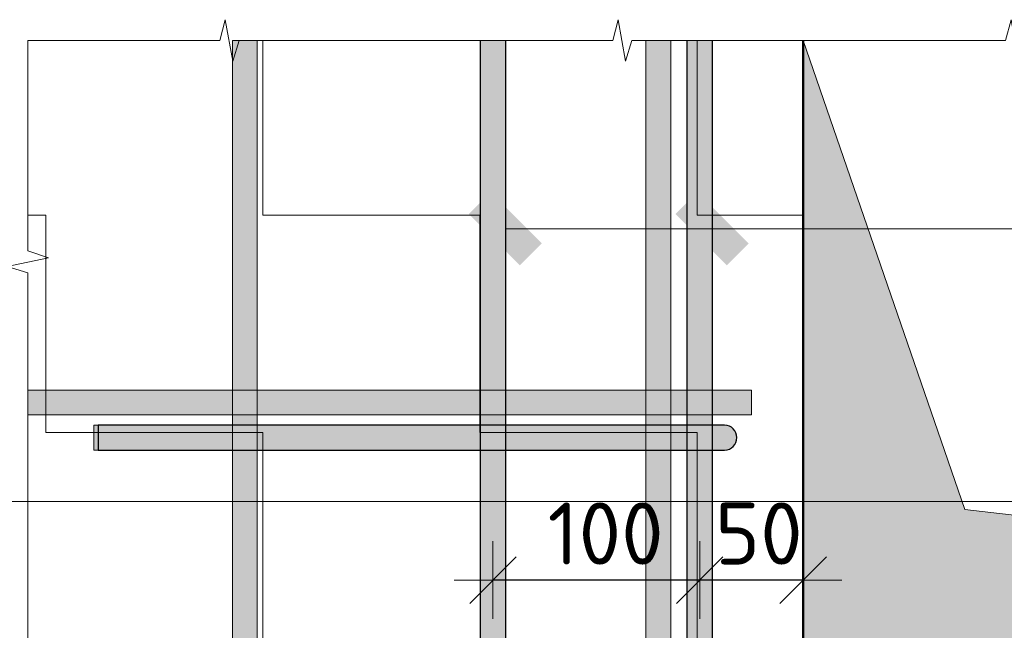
# Model space of a CAD drawing. Header units: metres. Extents: x -38 to 97, y -15 to 21.
# Tile 226 of 256: x 73.802 to 74.279, y 8.409 to 8.705. Entities that reach past the tile are written whole.
import ezdxf

# ---------------------------------------------------------------- set-up
doc = ezdxf.new("R2010")
doc.units = ezdxf.units.M
doc.header["$PDMODE"] = 65
for name, color, linetype in [('XR$3$_3898', 7, 'Continuous'), ('XR$4$_3898', 7, 'Continuous'), ('XR$5$_3898', 7, 'Continuous')]:
    doc.layers.add(name, color=color, linetype=linetype)
for name, color, linetype, lineweight in [('XR$3$Размерная линия_ общее', 7, 'Continuous', 13), ('XR$4$Размерная линия_ общее', 7, 'Continuous', 13), ('XR$5$Размерная линия_ общее', 7, 'Continuous', 13), ('XR$6$Текст_ примечание', 7, 'Continuous', 13)]:
    doc.layers.add(name, color=color, linetype=linetype, lineweight=lineweight)
doc.styles.add('ISOCPEUR', font='txt')
doc.dimstyles.new('DIMSTYLE_19', dxfattribs={"dimtxt": 0.03, "dimasz": 0.0375, "dimexe": 0, "dimexo": 1e-06, "dimgap": 0.015, "dimtad": 2, "dimdec": 0, "dimlfac": 1000, "dimrnd": 1, "dimzin": 12, "dimdsep": 46, "dimtxsty": 'ISOCPEUR', "dimblk1": 'ALL_ML_STRICH', "dimblk2": 'ALL_ML_STRICH', "dimsah": 1, "dimcen": 0, "dimse1": 1, "dimse2": 1, "dimclrd": 7, "dimclre": 256, "dimclrt": 7, "dimadec": 0, "dimazin": 0, "dimtfac": 1, "dimtdec": 0, "dimtix": 1, "dimtmove": 2, "dimatfit": 3, "dimfxl": 0, "dimtvp": 1.2, "dimtzin": 0, "dimlwd": 0, "dimlwe": -3, "dimarcsym": 0})
doc.dimstyles.new('DIMSTYLE_20', dxfattribs={"dimtxt": 0.03, "dimasz": 0.0375, "dimexe": 0, "dimexo": 1e-06, "dimgap": 0.015, "dimtad": 2, "dimdec": 0, "dimlfac": 1000, "dimrnd": 1, "dimzin": 12, "dimdsep": 46, "dimtxsty": 'ISOCPEUR', "dimblk1": 'ALL_ML_STRICH', "dimblk2": 'ALL_ML_STRICH', "dimsah": 1, "dimcen": 0, "dimse1": 1, "dimse2": 1, "dimclrd": 7, "dimclre": 256, "dimclrt": 7, "dimadec": 0, "dimazin": 0, "dimtfac": 1, "dimtdec": 0, "dimtix": 1, "dimtmove": 2, "dimatfit": 3, "dimfxl": 0, "dimtzin": 0, "dimlwd": 0, "dimlwe": -3, "dimarcsym": 0})
pattern_1 = [(0, (0.21, 0.21), (0.105, 0.105), [0.105, -0.105]), (90, (0.21, 0.21), (-0.105, 0.105), [0.105, -0.105])]

# ---------------------------------------------------------------- blocks, each defined once
blk = doc.blocks.new('СЛОЖНЫЙ_ОБЪЕКТ_12')
at = {"linetype": 'Continuous', "lineweight": 13, "transparency": 33554687}
blk.add_hatch(color=7, dxfattribs=at).paths.add_polyline_path([(74.11738, 8.0346), (74.11738, 8.6946), (74.10538, 8.6946), (74.10538, 8.0346)])
at = {"color": 7, "linetype": 'Continuous', "lineweight": 13, "transparency": 33554687}
blk.add_lwpolyline([(74.11738, 8.0346), (74.11738, 8.6946), (74.10538, 8.6946), (74.10538, 8.0346), (74.11738, 8.0346)], close=True, dxfattribs=at)
blk = doc.blocks.new('СЛОЖНЫЙ_ОБЪЕКТ_13')
at = {"linetype": 'Continuous', "lineweight": 13, "transparency": 33554687}
blk.add_hatch(color=7, dxfattribs=at).paths.add_polyline_path([(73.91738, 8.0346), (73.91738, 8.6946), (73.90538, 8.6946), (73.90538, 8.0346)])
at = {"color": 7, "linetype": 'Continuous', "lineweight": 13, "transparency": 33554687}
blk.add_lwpolyline([(73.91738, 8.0346), (73.91738, 8.6946), (73.90538, 8.6946), (73.90538, 8.0346), (73.91738, 8.0346)], close=True, dxfattribs=at)
blk = doc.blocks.new('ЭЛЕМЕНТ_УЗОРА_6')
at = {"color": 7, "linetype": 'Continuous', "lineweight": 13, "transparency": 33554687}
blk.add_line((73.80638, 8.6946), (73.80638, 8.6946), dxfattribs=at)
for points in [[(73.80638, 8.6946), (73.89929, 8.6946), (73.90195, 8.7046), (73.90556, 8.6846), (73.9086, 8.6946), (73.99638, 8.6946)], [(73.99638, 8.6946), (74.08929, 8.6946), (74.09195, 8.7046), (74.09556, 8.6846), (74.0986, 8.6946), (74.18638, 8.6946)], [(74.18638, 8.6946), (74.27929, 8.6946), (74.28195, 8.7046), (74.28556, 8.6846), (74.2886, 8.6946), (74.37638, 8.6946)], [(73.80638, 8.4746), (73.80638, 8.58218), (73.79638, 8.58526), (73.81638, 8.58944), (73.80638, 8.59296), (73.80638, 8.6946), (73.80638, 8.6946)], [(73.80638, 8.2546), (73.80638, 8.36218), (73.79638, 8.36526), (73.81638, 8.36944), (73.80638, 8.37296), (73.80638, 8.4746)]]:
    blk.add_lwpolyline(points, dxfattribs=at)
blk = doc.blocks.new('СЛОЖНЫЙ_ОБЪЕКТ_17')
at = {"linetype": 'Continuous', "lineweight": 25, "true_color": 0x5f5f5f, "transparency": 33554687}
blk.add_hatch(color=251, dxfattribs=at).paths.add_polyline_path([(74.12538, 8.0646), (74.12538, 8.6946), (74.13738, 8.6946), (74.13738, 8.0646)], flags=16)
at = {"color": 7, "linetype": 'Continuous', "lineweight": 25, "transparency": 33554687}
blk.add_line((74.12538, 8.0646), (74.12538, 8.6946), dxfattribs=at)
blk.add_lwpolyline([(74.13738, 8.6946), (74.13738, 8.0646), (74.12538, 8.0646)], dxfattribs=at)
blk = doc.blocks.new('СЛОЖНЫЙ_ОБЪЕКТ_18')
at = {"linetype": 'Continuous', "lineweight": 13, "true_color": 0xc5c5c5, "transparency": 33554687}
for points in [[(73.84038, 8.4966), (73.84038, 8.5086), (73.83838, 8.5086), (73.83838, 8.4966)], [(74.14582, 8.49712), (74.14691, 8.49775), (74.14784, 8.49858), (74.14858, 8.4996), (74.14909, 8.50075), (74.14935, 8.50197), (74.14935, 8.50323), (74.14909, 8.50445), (74.14858, 8.5056), (74.14784, 8.50661), (74.14691, 8.50745), (74.14582, 8.50808), (74.14463, 8.50847), (74.14338, 8.5086), (73.84038, 8.5086), (73.84038, 8.4966), (74.14338, 8.4966), (74.14463, 8.49673)]]:
    blk.add_hatch(color=9, dxfattribs=at).paths.add_polyline_path(points)
at = {"color": 7, "linetype": 'Continuous', "lineweight": 13, "transparency": 33554687}
blk.add_lwpolyline([(73.84038, 8.4966), (73.84038, 8.5086), (73.83838, 8.5086), (73.83838, 8.4966), (73.84038, 8.4966)], close=True, dxfattribs=at)
at = {"color": 7, "linetype": 'Continuous', "lineweight": 25, "transparency": 33554687}
blk.add_lwpolyline([(74.14338, 8.5086), (73.84038, 8.5086), (73.84038, 8.4966), (74.14338, 8.4966)], dxfattribs=at)
blk.add_arc((74.14338, 8.5026), 0.006, 270, 90, dxfattribs=at)
blk = doc.blocks.new('СЛОЖНЫЙ_ОБЪЕКТ_19')
at = {"linetype": 'Continuous', "lineweight": 13, "transparency": 33554687}
blk.add_hatch(color=7, dxfattribs=at).paths.add_polyline_path([(73.80638, 8.5256), (74.15638, 8.5256), (74.15638, 8.5136), (73.80638, 8.5136)], flags=16)
at = {"color": 7, "linetype": 'Continuous', "lineweight": 13, "transparency": 33554687}
blk.add_lwpolyline([(73.80638, 8.5256), (74.15638, 8.5256), (74.15638, 8.5136), (73.80638, 8.5136), (73.80638, 8.5256)], close=True, dxfattribs=at)
blk = doc.blocks.new('СЛОЖНЫЙ_ОБЪЕКТ_26')
at = {"linetype": 'Continuous', "lineweight": 25, "true_color": 0x5f5f5f, "transparency": 33554687}
blk.add_hatch(color=251, dxfattribs=at).paths.add_polyline_path([(74.02538, 8.0646), (74.02538, 8.6946), (74.03738, 8.6946), (74.03738, 8.0646)], flags=16)
at = {"color": 7, "linetype": 'Continuous', "lineweight": 25, "transparency": 33554687}
blk.add_line((74.02538, 8.0646), (74.02538, 8.6946), dxfattribs=at)
blk.add_lwpolyline([(74.03738, 8.6946), (74.03738, 8.0646), (74.02538, 8.0646)], dxfattribs=at)
blk = doc.blocks.new('ALL_ML_STRICH')
at = {"color": 0, "linetype": 'ByBlock', "lineweight": -2}
for p, q in [((0, -0.5), (0, 0.5)), ((-0.3, -0.3), (0.3, 0.3)), ((-1, 0), (0.5, 0))]:
    blk.add_line(p, q, dxfattribs=at)
blk = doc.blocks.new('*D133')
at = {"layer": 'DEFPOINTS', "color": 7, "linetype": 'Continuous', "lineweight": 13, "transparency": 33554687}
for p in [(74.18138, 8.47286), (74.13138, 8.47059), (74.18138, 8.43375)]:
    blk.add_point(p, dxfattribs=at)
at = {"layer": 'XR$3$Размерная линия_ общее', "color": 7, "linetype": 'Continuous', "lineweight": -2, "transparency": 33554687}
blk.add_line((74.18138, 8.43375), (74.13138, 8.43375), dxfattribs=at)
at = {"layer": 'XR$3$Размерная линия_ общее', "color": 7, "linetype": 'Continuous', "lineweight": 13, "transparency": 33554687, "xscale": 0.0375, "yscale": 0.0375, "zscale": 0.0375}
for p, rotation in [((74.13138, 8.43375), 180), ((74.18138, 8.43375), 360)]:
    blk.add_blockref('ALL_ML_STRICH', p, dxfattribs=dict(at, rotation=rotation))
at = {"layer": 'XR$3$Размерная линия_ общее', "color": 7, "linetype": 'Continuous', "lineweight": 13, "transparency": 33554687, "insert": (74.16, 8.45625), "char_height": 0.03, "width": 0.06, "attachment_point": 5, "style": 'ISOCPEUR'}
blk.add_mtext('\\A1;{50}', dxfattribs=at)
blk = doc.blocks.new('*D134')
at = {"layer": 'DEFPOINTS', "color": 7, "linetype": 'Continuous', "lineweight": 13, "transparency": 33554687}
for p in [(74.03138, 8.4695), (74.13138, 8.47059), (74.13138, 8.43375)]:
    blk.add_point(p, dxfattribs=at)
at = {"layer": 'XR$3$Размерная линия_ общее', "color": 7, "linetype": 'Continuous', "lineweight": -2, "transparency": 33554687}
blk.add_line((74.13138, 8.43375), (74.03138, 8.43375), dxfattribs=at)
at = {"layer": 'XR$3$Размерная линия_ общее', "color": 7, "linetype": 'Continuous', "lineweight": 13, "transparency": 33554687, "xscale": 0.0375, "yscale": 0.0375, "zscale": 0.0375}
for p, rotation in [((74.03138, 8.43375), 180), ((74.13138, 8.43375), 360)]:
    blk.add_blockref('ALL_ML_STRICH', p, dxfattribs=dict(at, rotation=rotation))
at = {"layer": 'XR$3$Размерная линия_ общее', "color": 7, "linetype": 'Continuous', "lineweight": 13, "transparency": 33554687, "insert": (74.08588, 8.45625), "char_height": 0.03, "width": 0.09, "attachment_point": 5, "style": 'ISOCPEUR'}
blk.add_mtext('\\A1;{100}', dxfattribs=at)
blk = doc.blocks.new('СЛОЖНЫЙ_ОБЪЕКТ_40')
at = {"linetype": 'Continuous', "lineweight": 13, "transparency": 33554687}
blk.add_hatch(color=7, dxfattribs=at).paths.add_polyline_path([(74.11738, 8.0346), (74.11738, 8.6946), (74.10538, 8.6946), (74.10538, 8.0346)])
at = {"color": 7, "linetype": 'Continuous', "lineweight": 13, "transparency": 33554687}
blk.add_lwpolyline([(74.11738, 8.0346), (74.11738, 8.6946), (74.10538, 8.6946), (74.10538, 8.0346), (74.11738, 8.0346)], close=True, dxfattribs=at)
blk = doc.blocks.new('СЛОЖНЫЙ_ОБЪЕКТ_41')
at = {"linetype": 'Continuous', "lineweight": 13, "transparency": 33554687}
blk.add_hatch(color=7, dxfattribs=at).paths.add_polyline_path([(73.91738, 8.0346), (73.91738, 8.6946), (73.90538, 8.6946), (73.90538, 8.0346)])
at = {"color": 7, "linetype": 'Continuous', "lineweight": 13, "transparency": 33554687}
blk.add_lwpolyline([(73.91738, 8.0346), (73.91738, 8.6946), (73.90538, 8.6946), (73.90538, 8.0346), (73.91738, 8.0346)], close=True, dxfattribs=at)
blk = doc.blocks.new('ЭЛЕМЕНТ_УЗОРА_13')
at = {"color": 7, "linetype": 'Continuous', "lineweight": 13, "transparency": 33554687}
blk.add_line((73.80638, 8.6946), (73.80638, 8.6946), dxfattribs=at)
for points in [[(73.80638, 8.6946), (73.89929, 8.6946), (73.90195, 8.7046), (73.90556, 8.6846), (73.9086, 8.6946), (73.99638, 8.6946)], [(73.99638, 8.6946), (74.08929, 8.6946), (74.09195, 8.7046), (74.09556, 8.6846), (74.0986, 8.6946), (74.18638, 8.6946)], [(74.18638, 8.6946), (74.27929, 8.6946), (74.28195, 8.7046), (74.28556, 8.6846), (74.2886, 8.6946), (74.37638, 8.6946)], [(73.80638, 8.4746), (73.80638, 8.58218), (73.79638, 8.58526), (73.81638, 8.58944), (73.80638, 8.59296), (73.80638, 8.6946), (73.80638, 8.6946)], [(73.80638, 8.2546), (73.80638, 8.36218), (73.79638, 8.36526), (73.81638, 8.36944), (73.80638, 8.37296), (73.80638, 8.4746)]]:
    blk.add_lwpolyline(points, dxfattribs=at)
blk = doc.blocks.new('СЛОЖНЫЙ_ОБЪЕКТ_45')
at = {"linetype": 'Continuous', "lineweight": 25, "true_color": 0x5f5f5f, "transparency": 33554687}
blk.add_hatch(color=251, dxfattribs=at).paths.add_polyline_path([(74.12538, 8.0646), (74.12538, 8.6946), (74.13738, 8.6946), (74.13738, 8.0646)], flags=16)
at = {"color": 7, "linetype": 'Continuous', "lineweight": 25, "transparency": 33554687}
blk.add_line((74.12538, 8.0646), (74.12538, 8.6946), dxfattribs=at)
blk.add_lwpolyline([(74.13738, 8.6946), (74.13738, 8.0646), (74.12538, 8.0646)], dxfattribs=at)
blk = doc.blocks.new('СЛОЖНЫЙ_ОБЪЕКТ_46')
at = {"linetype": 'Continuous', "lineweight": 13, "true_color": 0xc5c5c5, "transparency": 33554687}
for points in [[(73.84038, 8.4966), (73.84038, 8.5086), (73.83838, 8.5086), (73.83838, 8.4966)], [(74.14582, 8.49712), (74.14691, 8.49775), (74.14784, 8.49858), (74.14858, 8.4996), (74.14909, 8.50075), (74.14935, 8.50197), (74.14935, 8.50323), (74.14909, 8.50445), (74.14858, 8.5056), (74.14784, 8.50661), (74.14691, 8.50745), (74.14582, 8.50808), (74.14463, 8.50847), (74.14338, 8.5086), (73.84038, 8.5086), (73.84038, 8.4966), (74.14338, 8.4966), (74.14463, 8.49673)]]:
    blk.add_hatch(color=9, dxfattribs=at).paths.add_polyline_path(points)
at = {"color": 7, "linetype": 'Continuous', "lineweight": 13, "transparency": 33554687}
blk.add_lwpolyline([(73.84038, 8.4966), (73.84038, 8.5086), (73.83838, 8.5086), (73.83838, 8.4966), (73.84038, 8.4966)], close=True, dxfattribs=at)
at = {"color": 7, "linetype": 'Continuous', "lineweight": 25, "transparency": 33554687}
blk.add_lwpolyline([(74.14338, 8.5086), (73.84038, 8.5086), (73.84038, 8.4966), (74.14338, 8.4966)], dxfattribs=at)
blk.add_arc((74.14338, 8.5026), 0.006, 270, 90, dxfattribs=at)
blk = doc.blocks.new('СЛОЖНЫЙ_ОБЪЕКТ_47')
at = {"linetype": 'Continuous', "lineweight": 13, "transparency": 33554687}
blk.add_hatch(color=7, dxfattribs=at).paths.add_polyline_path([(73.80638, 8.5256), (74.15638, 8.5256), (74.15638, 8.5136), (73.80638, 8.5136)], flags=16)
at = {"color": 7, "linetype": 'Continuous', "lineweight": 13, "transparency": 33554687}
blk.add_lwpolyline([(73.80638, 8.5256), (74.15638, 8.5256), (74.15638, 8.5136), (73.80638, 8.5136), (73.80638, 8.5256)], close=True, dxfattribs=at)
blk = doc.blocks.new('СЛОЖНЫЙ_ОБЪЕКТ_54')
at = {"linetype": 'Continuous', "lineweight": 25, "true_color": 0x5f5f5f, "transparency": 33554687}
blk.add_hatch(color=251, dxfattribs=at).paths.add_polyline_path([(74.02538, 8.0646), (74.02538, 8.6946), (74.03738, 8.6946), (74.03738, 8.0646)], flags=16)
at = {"color": 7, "linetype": 'Continuous', "lineweight": 25, "transparency": 33554687}
blk.add_line((74.02538, 8.0646), (74.02538, 8.6946), dxfattribs=at)
blk.add_lwpolyline([(74.03738, 8.6946), (74.03738, 8.0646), (74.02538, 8.0646)], dxfattribs=at)
blk = doc.blocks.new('*D275')
at = {"layer": 'DEFPOINTS', "color": 7, "linetype": 'Continuous', "lineweight": 13, "transparency": 33554687}
for p in [(74.18138, 8.47286), (74.13138, 8.47059), (74.18138, 8.43375)]:
    blk.add_point(p, dxfattribs=at)
at = {"layer": 'XR$4$Размерная линия_ общее', "color": 7, "linetype": 'Continuous', "lineweight": -2, "transparency": 33554687}
blk.add_line((74.18138, 8.43375), (74.13138, 8.43375), dxfattribs=at)
at = {"layer": 'XR$4$Размерная линия_ общее', "color": 7, "linetype": 'Continuous', "lineweight": 13, "transparency": 33554687, "xscale": 0.0375, "yscale": 0.0375, "zscale": 0.0375}
for p, rotation in [((74.13138, 8.43375), 180), ((74.18138, 8.43375), 360)]:
    blk.add_blockref('ALL_ML_STRICH', p, dxfattribs=dict(at, rotation=rotation))
at = {"layer": 'XR$4$Размерная линия_ общее', "color": 7, "linetype": 'Continuous', "lineweight": 13, "transparency": 33554687, "insert": (74.16, 8.45625), "char_height": 0.03, "width": 0.06, "attachment_point": 5, "style": 'ISOCPEUR'}
blk.add_mtext('\\A1;{50}', dxfattribs=at)
blk = doc.blocks.new('*D276')
at = {"layer": 'DEFPOINTS', "color": 7, "linetype": 'Continuous', "lineweight": 13, "transparency": 33554687}
for p in [(74.03138, 8.4695), (74.13138, 8.47059), (74.13138, 8.43375)]:
    blk.add_point(p, dxfattribs=at)
at = {"layer": 'XR$4$Размерная линия_ общее', "color": 7, "linetype": 'Continuous', "lineweight": -2, "transparency": 33554687}
blk.add_line((74.13138, 8.43375), (74.03138, 8.43375), dxfattribs=at)
at = {"layer": 'XR$4$Размерная линия_ общее', "color": 7, "linetype": 'Continuous', "lineweight": 13, "transparency": 33554687, "xscale": 0.0375, "yscale": 0.0375, "zscale": 0.0375}
for p, rotation in [((74.03138, 8.43375), 180), ((74.13138, 8.43375), 360)]:
    blk.add_blockref('ALL_ML_STRICH', p, dxfattribs=dict(at, rotation=rotation))
at = {"layer": 'XR$4$Размерная линия_ общее', "color": 7, "linetype": 'Continuous', "lineweight": 13, "transparency": 33554687, "insert": (74.08588, 8.45625), "char_height": 0.03, "width": 0.09, "attachment_point": 5, "style": 'ISOCPEUR'}
blk.add_mtext('\\A1;{100}', dxfattribs=at)
blk = doc.blocks.new('СЛОЖНЫЙ_ОБЪЕКТ_92')
at = {"linetype": 'Continuous', "lineweight": 13, "transparency": 33554687}
blk.add_hatch(color=7, dxfattribs=at).paths.add_polyline_path([(74.11738, 8.0346), (74.11738, 8.6946), (74.10538, 8.6946), (74.10538, 8.0346)])
at = {"color": 7, "linetype": 'Continuous', "lineweight": 13, "transparency": 33554687}
blk.add_lwpolyline([(74.11738, 8.0346), (74.11738, 8.6946), (74.10538, 8.6946), (74.10538, 8.0346), (74.11738, 8.0346)], close=True, dxfattribs=at)
blk = doc.blocks.new('СЛОЖНЫЙ_ОБЪЕКТ_93')
at = {"linetype": 'Continuous', "lineweight": 13, "transparency": 33554687}
blk.add_hatch(color=7, dxfattribs=at).paths.add_polyline_path([(73.91738, 8.0346), (73.91738, 8.6946), (73.90538, 8.6946), (73.90538, 8.0346)])
at = {"color": 7, "linetype": 'Continuous', "lineweight": 13, "transparency": 33554687}
blk.add_lwpolyline([(73.91738, 8.0346), (73.91738, 8.6946), (73.90538, 8.6946), (73.90538, 8.0346), (73.91738, 8.0346)], close=True, dxfattribs=at)
blk = doc.blocks.new('ЭЛЕМЕНТ_УЗОРА_33')
at = {"color": 7, "linetype": 'Continuous', "lineweight": 13, "transparency": 33554687}
blk.add_line((73.80638, 8.6946), (73.80638, 8.6946), dxfattribs=at)
for points in [[(73.80638, 8.6946), (73.89929, 8.6946), (73.90195, 8.7046), (73.90556, 8.6846), (73.9086, 8.6946), (73.99638, 8.6946)], [(73.99638, 8.6946), (74.08929, 8.6946), (74.09195, 8.7046), (74.09556, 8.6846), (74.0986, 8.6946), (74.18638, 8.6946)], [(74.18638, 8.6946), (74.27929, 8.6946), (74.28195, 8.7046), (74.28556, 8.6846), (74.2886, 8.6946), (74.37638, 8.6946)], [(73.80638, 8.4746), (73.80638, 8.58218), (73.79638, 8.58526), (73.81638, 8.58944), (73.80638, 8.59296), (73.80638, 8.6946), (73.80638, 8.6946)], [(73.80638, 8.2546), (73.80638, 8.36218), (73.79638, 8.36526), (73.81638, 8.36944), (73.80638, 8.37296), (73.80638, 8.4746)]]:
    blk.add_lwpolyline(points, dxfattribs=at)
blk = doc.blocks.new('СЛОЖНЫЙ_ОБЪЕКТ_97')
at = {"linetype": 'Continuous', "lineweight": 25, "true_color": 0x5f5f5f, "transparency": 33554687}
blk.add_hatch(color=251, dxfattribs=at).paths.add_polyline_path([(74.12538, 8.0646), (74.12538, 8.6946), (74.13738, 8.6946), (74.13738, 8.0646)], flags=16)
at = {"color": 7, "linetype": 'Continuous', "lineweight": 25, "transparency": 33554687}
blk.add_line((74.12538, 8.0646), (74.12538, 8.6946), dxfattribs=at)
blk.add_lwpolyline([(74.13738, 8.6946), (74.13738, 8.0646), (74.12538, 8.0646)], dxfattribs=at)
blk = doc.blocks.new('СЛОЖНЫЙ_ОБЪЕКТ_98')
at = {"linetype": 'Continuous', "lineweight": 13, "true_color": 0xc5c5c5, "transparency": 33554687}
for points in [[(73.84038, 8.4966), (73.84038, 8.5086), (73.83838, 8.5086), (73.83838, 8.4966)], [(74.14582, 8.49712), (74.14691, 8.49775), (74.14784, 8.49858), (74.14858, 8.4996), (74.14909, 8.50075), (74.14935, 8.50197), (74.14935, 8.50323), (74.14909, 8.50445), (74.14858, 8.5056), (74.14784, 8.50661), (74.14691, 8.50745), (74.14582, 8.50808), (74.14463, 8.50847), (74.14338, 8.5086), (73.84038, 8.5086), (73.84038, 8.4966), (74.14338, 8.4966), (74.14463, 8.49673)]]:
    blk.add_hatch(color=9, dxfattribs=at).paths.add_polyline_path(points)
at = {"color": 7, "linetype": 'Continuous', "lineweight": 13, "transparency": 33554687}
blk.add_lwpolyline([(73.84038, 8.4966), (73.84038, 8.5086), (73.83838, 8.5086), (73.83838, 8.4966), (73.84038, 8.4966)], close=True, dxfattribs=at)
at = {"color": 7, "linetype": 'Continuous', "lineweight": 25, "transparency": 33554687}
blk.add_lwpolyline([(74.14338, 8.5086), (73.84038, 8.5086), (73.84038, 8.4966), (74.14338, 8.4966)], dxfattribs=at)
blk.add_arc((74.14338, 8.5026), 0.006, 270, 90, dxfattribs=at)
blk = doc.blocks.new('СЛОЖНЫЙ_ОБЪЕКТ_99')
at = {"linetype": 'Continuous', "lineweight": 13, "transparency": 33554687}
blk.add_hatch(color=7, dxfattribs=at).paths.add_polyline_path([(73.80638, 8.5256), (74.15638, 8.5256), (74.15638, 8.5136), (73.80638, 8.5136)], flags=16)
at = {"color": 7, "linetype": 'Continuous', "lineweight": 13, "transparency": 33554687}
blk.add_lwpolyline([(73.80638, 8.5256), (74.15638, 8.5256), (74.15638, 8.5136), (73.80638, 8.5136), (73.80638, 8.5256)], close=True, dxfattribs=at)
blk = doc.blocks.new('СЛОЖНЫЙ_ОБЪЕКТ_106')
at = {"linetype": 'Continuous', "lineweight": 25, "true_color": 0x5f5f5f, "transparency": 33554687}
blk.add_hatch(color=251, dxfattribs=at).paths.add_polyline_path([(74.02538, 8.0646), (74.02538, 8.6946), (74.03738, 8.6946), (74.03738, 8.0646)], flags=16)
at = {"color": 7, "linetype": 'Continuous', "lineweight": 25, "transparency": 33554687}
blk.add_line((74.02538, 8.0646), (74.02538, 8.6946), dxfattribs=at)
blk.add_lwpolyline([(74.03738, 8.6946), (74.03738, 8.0646), (74.02538, 8.0646)], dxfattribs=at)
blk = doc.blocks.new('*D679')
at = {"layer": 'DEFPOINTS', "color": 7, "linetype": 'Continuous', "lineweight": 13, "transparency": 33554687}
for p in [(74.18138, 8.47286), (74.13138, 8.47059), (74.18138, 8.43375)]:
    blk.add_point(p, dxfattribs=at)
at = {"layer": 'XR$5$Размерная линия_ общее', "color": 7, "linetype": 'Continuous', "lineweight": -2, "transparency": 33554687}
blk.add_line((74.18138, 8.43375), (74.13138, 8.43375), dxfattribs=at)
at = {"layer": 'XR$5$Размерная линия_ общее', "color": 7, "linetype": 'Continuous', "lineweight": 13, "transparency": 33554687, "xscale": 0.0375, "yscale": 0.0375, "zscale": 0.0375}
for p, rotation in [((74.13138, 8.43375), 180), ((74.18138, 8.43375), 360)]:
    blk.add_blockref('ALL_ML_STRICH', p, dxfattribs=dict(at, rotation=rotation))
at = {"layer": 'XR$5$Размерная линия_ общее', "color": 7, "linetype": 'Continuous', "lineweight": 13, "transparency": 33554687, "insert": (74.16, 8.45625), "char_height": 0.03, "width": 0.06, "attachment_point": 5, "style": 'ISOCPEUR'}
blk.add_mtext('\\A1;{50}', dxfattribs=at)
blk = doc.blocks.new('*D680')
at = {"layer": 'DEFPOINTS', "color": 7, "linetype": 'Continuous', "lineweight": 13, "transparency": 33554687}
for p in [(74.03138, 8.4695), (74.13138, 8.47059), (74.13138, 8.43375)]:
    blk.add_point(p, dxfattribs=at)
at = {"layer": 'XR$5$Размерная линия_ общее', "color": 7, "linetype": 'Continuous', "lineweight": -2, "transparency": 33554687}
blk.add_line((74.13138, 8.43375), (74.03138, 8.43375), dxfattribs=at)
at = {"layer": 'XR$5$Размерная линия_ общее', "color": 7, "linetype": 'Continuous', "lineweight": 13, "transparency": 33554687, "xscale": 0.0375, "yscale": 0.0375, "zscale": 0.0375}
for p, rotation in [((74.03138, 8.43375), 180), ((74.13138, 8.43375), 360)]:
    blk.add_blockref('ALL_ML_STRICH', p, dxfattribs=dict(at, rotation=rotation))
at = {"layer": 'XR$5$Размерная линия_ общее', "color": 7, "linetype": 'Continuous', "lineweight": 13, "transparency": 33554687, "insert": (74.08588, 8.45625), "char_height": 0.03, "width": 0.09, "attachment_point": 5, "style": 'ISOCPEUR'}
blk.add_mtext('\\A1;{100}', dxfattribs=at)

msp = doc.modelspace()

# ---------------------------------------------------------------- hatches: boundary and pattern name
at = {"linetype": 'Continuous', "lineweight": 13, "transparency": 33554687}
h = msp.add_hatch(dxfattribs=at)
h.set_pattern_fill('____', scale=0.105, style=0, pattern_type=2)
h.set_pattern_definition(pattern_1)
h.paths.add_polyline_path([(73.80638, 8.6946), (73.80638, 8.0346), (74.75638, 8.0346), (74.75638, 8.3896), (74.18138, 8.3896), (74.18138, 8.6946)], flags=0)
h = msp.add_hatch(dxfattribs=at)
h.set_pattern_fill('____', scale=0.105, style=0, pattern_type=2)
h.set_pattern_definition(pattern_1)
h.paths.add_polyline_path([(73.80638, 8.6946), (73.80638, 8.0346), (74.75638, 8.0346), (74.75638, 8.3896), (74.18138, 8.3896), (74.18138, 8.6946)], flags=0)
h = msp.add_hatch(dxfattribs=at)
h.set_pattern_fill('____', scale=0.105, style=0, pattern_type=2)
h.set_pattern_definition(pattern_1)
h.paths.add_polyline_path([(73.80638, 8.6946), (73.80638, 8.0346), (74.75638, 8.0346), (74.75638, 8.3896), (74.18138, 8.3896), (74.18138, 8.6946)], flags=0)
at = {"linetype": 'Continuous', "lineweight": 13, "true_color": 0x696969, "transparency": 33554687}
msp.add_hatch(color=251, dxfattribs=at).paths.add_polyline_path([(74.75638, 8.4106), (74.25957, 8.46779), (74.18138, 8.6946), (74.18138, 8.3896), (74.75638, 8.3896)])
msp.add_hatch(color=251, dxfattribs=at).paths.add_polyline_path([(74.75638, 8.4106), (74.25957, 8.46779), (74.18138, 8.6946), (74.18138, 8.3896), (74.75638, 8.3896)])
msp.add_hatch(color=251, dxfattribs=at).paths.add_polyline_path([(74.75638, 8.4106), (74.25957, 8.46779), (74.18138, 8.6946), (74.18138, 8.3896), (74.75638, 8.3896)])
at = {"linetype": 'Continuous', "lineweight": 25, "true_color": 0x000000, "transparency": 33554687}
for points in [[(74.05506, 8.5965), (74.03031, 8.62125), (74.0197, 8.61064), (74.04445, 8.58589)], [(74.05506, 8.5965), (74.03031, 8.62125), (74.0197, 8.61064), (74.04445, 8.58589)], [(74.05506, 8.5965), (74.03031, 8.62125), (74.0197, 8.61064), (74.04445, 8.58589)], [(74.15506, 8.5965), (74.13031, 8.62125), (74.1197, 8.61064), (74.14445, 8.58589)], [(74.15506, 8.5965), (74.13031, 8.62125), (74.1197, 8.61064), (74.14445, 8.58589)], [(74.15506, 8.5965), (74.13031, 8.62125), (74.1197, 8.61064), (74.14445, 8.58589)]]:
    msp.add_hatch(color=18, dxfattribs=at).paths.add_polyline_path(points)

# ---------------------------------------------------------------- linework, layer by layer
at = {"color": 7, "linetype": 'Continuous', "lineweight": 13, "transparency": 33554687}
msp.add_line((74.03738, 8.60357), (75.04771, 8.60357), dxfattribs=at)
msp.add_line((74.03738, 8.60357), (75.04771, 8.60357), dxfattribs=at)
msp.add_line((74.03738, 8.60357), (75.04771, 8.60357), dxfattribs=at)
msp.add_lwpolyline([(74.75638, 8.4106), (74.25957, 8.46779), (74.18138, 8.6946)], dxfattribs=at)
msp.add_lwpolyline([(74.75638, 8.4106), (74.25957, 8.46779), (74.18138, 8.6946)], dxfattribs=at)
msp.add_lwpolyline([(74.75638, 8.4106), (74.25957, 8.46779), (74.18138, 8.6946)], dxfattribs=at)
at = {"layer": 'XR$3$_3898', "color": 7, "linetype": 'Continuous', "lineweight": 50, "transparency": 33554687}
msp.add_lwpolyline([(74.75638, 8.3896), (74.18138, 8.3896), (74.18138, 8.6946)], dxfattribs=at)
at = {"layer": 'XR$4$_3898', "color": 7, "linetype": 'Continuous', "lineweight": 50, "transparency": 33554687}
msp.add_lwpolyline([(74.75638, 8.3896), (74.18138, 8.3896), (74.18138, 8.6946)], dxfattribs=at)
at = {"layer": 'XR$5$_3898', "color": 7, "linetype": 'Continuous', "lineweight": 50, "transparency": 33554687}
msp.add_lwpolyline([(74.75638, 8.3896), (74.18138, 8.3896), (74.18138, 8.6946)], dxfattribs=at)
at = {"layer": 'XR$6$Текст_ примечание', "color": 7, "linetype": 'Continuous', "lineweight": 13, "transparency": 33554687}
msp.add_line((86.41979, 8.47171), (67.91979, 8.47171), dxfattribs=at)

# ---------------------------------------------------------------- block references
at = {"color": 7, "linetype": 'Continuous', "lineweight": 13, "transparency": 33554687}
for name in ['ЭЛЕМЕНТ_УЗОРА_6', 'ЭЛЕМЕНТ_УЗОРА_13', 'ЭЛЕМЕНТ_УЗОРА_33', 'СЛОЖНЫЙ_ОБЪЕКТ_13', 'СЛОЖНЫЙ_ОБЪЕКТ_41', 'СЛОЖНЫЙ_ОБЪЕКТ_93', 'СЛОЖНЫЙ_ОБЪЕКТ_12', 'СЛОЖНЫЙ_ОБЪЕКТ_40', 'СЛОЖНЫЙ_ОБЪЕКТ_92', 'СЛОЖНЫЙ_ОБЪЕКТ_19', 'СЛОЖНЫЙ_ОБЪЕКТ_47', 'СЛОЖНЫЙ_ОБЪЕКТ_99', 'СЛОЖНЫЙ_ОБЪЕКТ_18', 'СЛОЖНЫЙ_ОБЪЕКТ_46', 'СЛОЖНЫЙ_ОБЪЕКТ_98']:
    msp.add_blockref(name, (0, 0), dxfattribs=at)
at = {"color": 7, "linetype": 'Continuous', "lineweight": 25, "transparency": 33554687}
for name in ['СЛОЖНЫЙ_ОБЪЕКТ_26', 'СЛОЖНЫЙ_ОБЪЕКТ_54', 'СЛОЖНЫЙ_ОБЪЕКТ_106', 'СЛОЖНЫЙ_ОБЪЕКТ_17', 'СЛОЖНЫЙ_ОБЪЕКТ_45', 'СЛОЖНЫЙ_ОБЪЕКТ_97']:
    msp.add_blockref(name, (0, 0), dxfattribs=at)

# ---------------------------------------------------------------- dimensions: what is measured, and where the dimension line sits
at = {"layer": 'XR$3$Размерная линия_ общее', "color": 7, "linetype": 'Continuous', "lineweight": 13, "transparency": 33554687}
for base, p1, p2, dimstyle, picture, middle in [((74.03138, 8.43375), (74.13138, 8.47059), (74.03138, 8.4695), 'DIMSTYLE_20', '*D134', (74.08588, 8.45625)), ((74.13138, 8.43375), (74.18138, 8.47286), (74.13138, 8.47059), 'DIMSTYLE_19', '*D133', (74.16, 8.45625))]:
    dim = msp.add_linear_dim(base=base, p1=p1, p2=p2, angle=180, dimstyle=dimstyle, override={"dimpost": '<>', "dimclrd": 7, "dimclre": 253, "dimclrt": 7, "dimlwd": 0, "dimlwe": 65533}, dxfattribs=at)
    dim.commit()
    dim.dimension.update_dxf_attribs({"geometry": picture, "text_midpoint": middle, "dimtype": 160})
at = {"layer": 'XR$4$Размерная линия_ общее', "color": 7, "linetype": 'Continuous', "lineweight": 13, "transparency": 33554687}
for base, p1, p2, dimstyle, picture, middle in [((74.03138, 8.43375), (74.13138, 8.47059), (74.03138, 8.4695), 'DIMSTYLE_20', '*D276', (74.08588, 8.45625)), ((74.13138, 8.43375), (74.18138, 8.47286), (74.13138, 8.47059), 'DIMSTYLE_19', '*D275', (74.16, 8.45625))]:
    dim = msp.add_linear_dim(base=base, p1=p1, p2=p2, angle=180, dimstyle=dimstyle, override={"dimpost": '<>', "dimclrd": 7, "dimclre": 253, "dimclrt": 7, "dimlwd": 0, "dimlwe": 65533}, dxfattribs=at)
    dim.commit()
    dim.dimension.update_dxf_attribs({"geometry": picture, "text_midpoint": middle, "dimtype": 160})
at = {"layer": 'XR$5$Размерная линия_ общее', "color": 7, "linetype": 'Continuous', "lineweight": 13, "transparency": 33554687}
for base, p1, p2, dimstyle, picture, middle in [((74.03138, 8.43375), (74.13138, 8.47059), (74.03138, 8.4695), 'DIMSTYLE_20', '*D680', (74.08588, 8.45625)), ((74.13138, 8.43375), (74.18138, 8.47286), (74.13138, 8.47059), 'DIMSTYLE_19', '*D679', (74.16, 8.45625))]:
    dim = msp.add_linear_dim(base=base, p1=p1, p2=p2, angle=180, dimstyle=dimstyle, override={"dimpost": '<>', "dimclrd": 7, "dimclre": 253, "dimclrt": 7, "dimlwd": 0, "dimlwe": 65533}, dxfattribs=at)
    dim.commit()
    dim.dimension.update_dxf_attribs({"geometry": picture, "text_midpoint": middle, "dimtype": 160})

doc.saveas('drawing.dxf')
